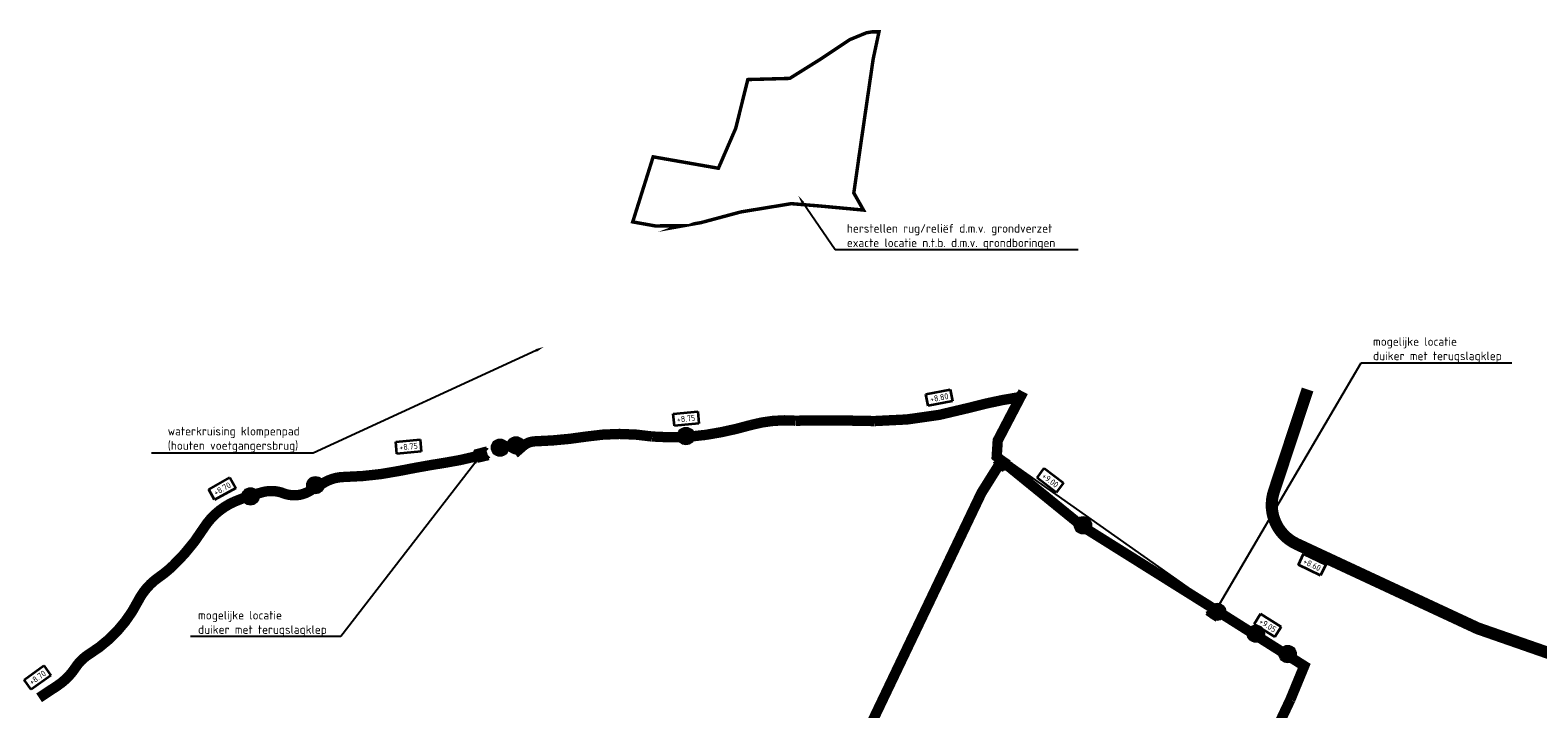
# Model space of a CAD drawing. Header units: metres. Extents: x 198187 to 205351, y 462241 to 466381.
# Tile 5 of 9: x 201510 to 202384, y 463270 to 463664. Entities that reach past the tile are written whole.
import ezdxf
from ezdxf import colors
from ezdxf.entities.mleader import LeaderData, LeaderLine
from ezdxf.math import Vec2, Vec3

# ---------------------------------------------------------------- set-up
doc = ezdxf.new("R2010")
doc.units = ezdxf.units.M
doc.linetypes.add('ACAD_ISO03W100', pattern=[30, 12, -18])
doc.linetypes.add('DASHED2', pattern=[0.375, 0.25, -0.125])
doc.layers.get('0').update_dxf_attribs({"lineweight": 25})
doc.layers.add('B-WE-GK-KADEMUUR-G', color=7, linetype='DASHED2', lineweight=18, true_color=0x464724, transparency=0.3)
doc.layers.add('B-WE-GK-KADEMUUR_HERSTEL-S', color=7, linetype='Continuous', lineweight=18, true_color=0xc7c700, transparency=0.3)
doc.layers.add('N-WE-GK-KADEMUUR-G', color=7, linetype='DASHED2', lineweight=35, true_color=0xc7c700)
doc.layers.add('X-N-PLAN OPHOGEN', color=7, linetype='ACAD_ISO03W100', lineweight=18, true_color=0x9c9c7c)
for name, color, linetype, lineweight in [('N-WE-GK-KADEMUUR-T35', 54, 'Continuous', 35), ('N-WE-RI-HWA_HULPSTUK-S', 158, 'Continuous', 50), ('X-XX-AL-T25', 7, 'Continuous', 25)]:
    doc.layers.add(name, color=color, linetype=linetype, lineweight=lineweight)
doc.styles.add('NLCS-ISO-M1000-T35', font='NLCS-ISO.ttf', dxfattribs={"height": 3.5})
doc.styles.add('NLCS-ISO-M2000-T25', font='NLCS-ISO.ttf', dxfattribs={"height": 5})

# ---------------------------------------------------------------- blocks, each defined once
blk = doc.blocks.new('SRI-HULP_KEERKLEP-SO')
at = {"ltscale": 0.1}
blk.add_hatch(color=256, dxfattribs=at).paths.add_polyline_path([(0, -1.37), (-0.11, -1.37), (-0.11, 1.37), (0, 1.37)])
for p, q in [((-2.41, 1.37), (-0.11, 0)), ((-0.11, 0), (-2.41, -1.37))]:
    blk.add_line(p, q)
for p, q in [((-2.41, -1.37), (-2.41, 1.37)), ((-0.11, -1.37), (-0.11, 1.37)), ((-0.11, 0), (0, 0)), ((0, -1.37), (0, 1.37))]:
    blk.add_line(p, q, dxfattribs=at)
at = {"ltscale": 0.1, "flags": 128}
blk.add_lwpolyline([(0, -1.37), (-0.11, -1.37), (-0.11, 1.37), (0, 1.37)], close=True, dxfattribs=at)
blk = doc.blocks.new('DOORSTEEK')
h = blk.add_hatch(color=256)
h.dxf.hatch_style = 1
edge = h.paths.add_edge_path()
edge.add_arc((0, 0), 5, 0, 360)
blk.add_circle((0, 0), 5)

msp = doc.modelspace()

# ---------------------------------------------------------------- linework, layer by layer
at = {"layer": 'B-WE-GK-KADEMUUR-G', "ltscale": 25, "const_width": 6, "flags": 128}
for points in [[(201790.95, 463418.31), (201795.77, 463422.53, -0.174221), (201803.03, 463425.39, 0.031439), (201832.79, 463428.16, -0.077995), (201870.85, 463428.16, 0.056696), (201901.9, 463429.13, 0.033247), (201928.16, 463434.89, -0.086228), (201953.87, 463437.34, -0.010343), (201999.7, 463437.13, 0.068488), (202055.52, 463445.06, -0.02887), (202083.29, 463450.93, 0.90473)], [(201515.36, 463276.61), (201525.9, 463283.56, 0.102984), (201536.5, 463294.21, -0.110521), (201544.46, 463301.98, 0.138071), (201572.76, 463332.75, -0.124326), (201584.69, 463346.46, 0.038918), (201592.99, 463353.23, 0.061728), (201610.78, 463375.01, -0.151761), (201628.89, 463390.51, -0.043096), (201645.52, 463396.03, -0.15272), (201657.05, 463395.24, 0.234652), (201672.3, 463396.61, -0.012138), (201681.29, 463401.82, -0.121324), (201692.14, 463404.71, 0.044844), (201723.97, 463408.17, -0.010688), (201751.76, 463413.13, 0.035691), (201775.2, 463418.53, 1.512609)]]:
    msp.add_lwpolyline(points, format="xyb", dxfattribs=at)
for points in [[(202085.87, 463454.15), (202071.11, 463425.87), (202070.5, 463416.46), (202120.35, 463375.89), (202192.69, 463330.54), (202248.78, 463295.09), (202240.73, 463275.5)], [(202073.27, 463414), (202061.67, 463395.5), (201997.65, 463261.39), (201973.48, 463220.32)], [(202240.73, 463275.5), (202206.79, 463203.61), (202158.34, 463099.91), (202097.72, 462975.33), (202057.35, 462890.62)]]:
    msp.add_lwpolyline(points, dxfattribs=at)
at = {"layer": 'N-WE-GK-KADEMUUR-G', "ltscale": 25, "const_width": 7, "flags": 128}
msp.add_lwpolyline([(202951.05, 463000.29), (202923.51, 463135.4, 0.418144), (202905.62, 463147.06), (202899.96, 463145.83, -0.169143), (202834.67, 463153.75), (202809.41, 463166.13, -0.078571), (202783.85, 463184.09), (202766.08, 463201.3, 0.200166), (202694.43, 463229.45), (202680.24, 463229.15, -0.065457), (202628.41, 463234.87), (202480.56, 463271.16), (202349.35, 463316.9), (202244.37, 463365.82, -0.380373), (202231.2, 463396.33), (202250.74, 463455.46)], format="xyb", dxfattribs=at)
at = {"layer": 'X-N-PLAN OPHOGEN', "ltscale": 0.3, "const_width": 2, "flags": 128}
msp.add_lwpolyline([(201909.18, 463583.78), (201919.21, 463606.95), (201926.21, 463635.23), (201950.52, 463635.9), (201968.51, 463647.15), (201985.39, 463658.4), (201994.95, 463662.34), (201998.32, 463662.9), (202002.26, 463662.9), (201998.89, 463647.15), (201994.75, 463618.72), (201990.73, 463590.98), (201987.67, 463569.43), (201993.28, 463559.52), (201968.3, 463561.86), (201951.45, 463563.24), (201922.2, 463558.45), (201899.23, 463552.28), (201884.41, 463549.64), (201886.56, 463550.46), (201872.6, 463550.32), (201859.5, 463552.66), (201871.34, 463590.41), (201909.18, 463583.78)], close=True, dxfattribs=at)

# ---------------------------------------------------------------- block references
at = {"layer": 'B-WE-GK-KADEMUUR_HERSTEL-S'}
msp.add_blockref('DOORSTEEK', (202239.19, 463301.98), dxfattribs=at)
at = {"layer": 'N-WE-RI-HWA_HULPSTUK-S', "xscale": 2.5, "yscale": 2.5, "zscale": 5, "rotation": 56.68763897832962}
for p in [(202075.09, 463415.41), (202198.37, 463328.62)]:
    msp.add_blockref('SRI-HULP_KEERKLEP-SO', p, dxfattribs=at)

# ---------------------------------------------------------------- texts
at = {"layer": 'N-WE-GK-KADEMUUR-T35', "insert": (202249.26, 463357.71), "char_height": 3.5, "attachment_point": 1, "rotation": 334.33787, "style": 'NLCS-ISO-M1000-T35', "bg_fill": 16, "box_fill_scale": 1.5, "bg_fill_color": 256, "bg_fill_transparency": 0}
msp.add_mtext('+8.60', dxfattribs=at)

# ---------------------------------------------------------------- next in the draw order: texts
at = {"layer": 'N-WE-GK-KADEMUUR-T35', "char_height": 3.5, "attachment_point": 1, "style": 'NLCS-ISO-M1000-T35', "bg_fill": 19, "box_fill_scale": 1.5, "bg_fill_color": 256, "bg_fill_transparency": 0}
for s, insert, rotation in [('+8.80', (202031.53, 463451.39), 11.01897), ('+8.75', (201884.89, 463439.74), 5.55212), ('+9.05', (202223.99, 463322.9), 328.21999), ('+8.70', (201509.13, 463286.66), 35.51481)]:
    msp.add_mtext(s, dxfattribs=dict(at, insert=insert, rotation=rotation))

# ---------------------------------------------------------------- next in the draw order: leaders
at = {"layer": 'X-XX-AL-T25'}
ml = msp.add_multileader_mtext('Standard', dxfattribs=at)
ml.set_content('herstellen rug/reliëf d.m.v. grondverzet\\Pexacte locatie n.t.b. d.m.v. grondboringen', color=256, style='NLCS-ISO-M2000-T25')
ml.set_leader_properties(color=256, linetype='ByLayer', lineweight=-1)
ml.build(insert=Vec2(0, 0))
ml.multileader.update_dxf_attribs({"text_left_attachment_type": 5, "text_right_attachment_type": 5, "dogleg_length": 5, "arrow_head_size": 5})
ctx = ml.context
ctx.base_point, ctx.char_height, ctx.arrow_head_size, ctx.landing_gap_size, ctx.plane_origin = Vec3(201981.83, 463536.57), 5, 5, 1.8, Vec3(201926.74, 463591.63)
ctx.left_attachment, ctx.right_attachment = 5, 5
notes = []
notes.append((ctx, [(0, (1, 1, 0), (201976.83, 463536.57), (1, 0), 5, [(0, [(201955.44, 463567.84)], 0, [])])]))
ctx.mtext.insert, ctx.mtext.flow_direction = Vec3(201983.63, 463551.4), 5
ctx.mtext.has_bg_fill, ctx.mtext.bg_color, ctx.mtext.bg_scale_factor, ctx.mtext.bg_transparency, ctx.mtext.use_window_bg_color = 1, -1027028792, 1.5, 0, 1
ml = msp.add_multileader_mtext('Standard', dxfattribs=at)
ml.set_content('waterkruising klompenpad\\P(houten voetgangersbrug)', color=256, style='NLCS-ISO-M2000-T25')
ml.set_leader_properties(color=256, linetype='ByLayer', lineweight=-1)
ml.build(insert=Vec2(0, 0))
ml.multileader.update_dxf_attribs({"text_left_attachment_type": 5, "text_right_attachment_type": 5, "dogleg_length": 5, "arrow_head_size": 5})
ctx = ml.context
ctx.base_point, ctx.char_height, ctx.arrow_head_size, ctx.landing_gap_size, ctx.plane_origin = Vec3(201588.15, 463418.47), 5, 5, 1.8, Vec3(201830.89, 463485.35)
ctx.left_attachment, ctx.right_attachment = 5, 5
notes.append((ctx, [(1, (1, 1, 0), (201674.25, 463418.47), (-1, 0), 5, [(0, [(201808, 463480.17)], 0, [])])]))
ctx.mtext.insert, ctx.mtext.flow_direction = Vec3(201589.95, 463433.8), 5
ctx.mtext.has_bg_fill, ctx.mtext.bg_color, ctx.mtext.bg_scale_factor, ctx.mtext.bg_transparency, ctx.mtext.use_window_bg_color = 1, -1027028792, 1.5, 0, 1
for ctx, leaders in notes:
    for number, flags, end, landing, length, lines in leaders:
        leader = LeaderData()
        leader.index, (leader.has_last_leader_line, leader.has_dogleg_vector, leader.attachment_direction) = number, flags
        leader.last_leader_point, leader.dogleg_vector, leader.dogleg_length = Vec3(end), Vec3(landing), length
        for number, points, colour, breaks in lines:
            line = LeaderLine()
            line.index, line.vertices, line.color, line.breaks = number, Vec3.list(points), colors.encode_raw_color(colour), breaks
            leader.lines.append(line)
        ctx.leaders.append(leader)

# ---------------------------------------------------------------- next in the draw order: block references
at = {"layer": 'B-WE-GK-KADEMUUR_HERSTEL-S'}
for p in [(201782.56, 463421.72), (201791.8, 463423.08), (201890.36, 463428.42), (202220.73, 463313.79)]:
    msp.add_blockref('DOORSTEEK', p, dxfattribs=at)
at = {"layer": 'N-WE-RI-HWA_HULPSTUK-S', "xscale": 2.499999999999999, "yscale": 2.499999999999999, "zscale": 5, "rotation": 104.1778767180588}
msp.add_blockref('SRI-HULP_KEERKLEP-SO', (201771.37, 463420.49), dxfattribs=at)

# ---------------------------------------------------------------- next in the draw order: leaders
at = {"layer": 'X-XX-AL-T25'}
ml = msp.add_multileader_mtext('Standard', dxfattribs=at)
ml.set_content('mogelijke locatie\\Pduiker met terugslagklep', color=256, style='NLCS-ISO-M2000-T25')
ml.set_leader_properties(color=256, linetype='ByLayer', lineweight=-1)
ml.build(insert=Vec2(0, 0))
ml.multileader.update_dxf_attribs({"text_left_attachment_type": 5, "text_right_attachment_type": 5, "dogleg_length": 5, "arrow_head_size": 5})
ctx = ml.context
ctx.base_point, ctx.char_height, ctx.arrow_head_size, ctx.landing_gap_size, ctx.plane_origin = Vec3(202286.87, 463470.96), 5, 5, 1.8, Vec3(202108.77, 463475.75)
ctx.left_attachment, ctx.right_attachment = 5, 5
notes = []
notes.append((ctx, [(0, (1, 1, 0), (202281.87, 463470.96), (1, 0), 5, [(1, [(202075.09, 463415.41), (202198.37, 463328.62)], 0, [])])]))
ctx.mtext.insert, ctx.mtext.flow_direction = Vec3(202288.67, 463485.79), 5
ctx.mtext.has_bg_fill, ctx.mtext.bg_color, ctx.mtext.bg_scale_factor, ctx.mtext.bg_transparency, ctx.mtext.use_window_bg_color = 1, -1027028792, 1.5, 0, 1
for ctx, leaders in notes:
    for number, flags, end, landing, length, lines in leaders:
        leader = LeaderData()
        leader.index, (leader.has_last_leader_line, leader.has_dogleg_vector, leader.attachment_direction) = number, flags
        leader.last_leader_point, leader.dogleg_vector, leader.dogleg_length = Vec3(end), Vec3(landing), length
        for number, points, colour, breaks in lines:
            line = LeaderLine()
            line.index, line.vertices, line.color, line.breaks = number, Vec3.list(points), colors.encode_raw_color(colour), breaks
            leader.lines.append(line)
        ctx.leaders.append(leader)

# ---------------------------------------------------------------- next in the draw order: block references
at = {"layer": 'B-WE-GK-KADEMUUR_HERSTEL-S'}
for p in [(202120.54, 463376.7), (202198.26, 463326.47)]:
    msp.add_blockref('DOORSTEEK', p, dxfattribs=at)

# ---------------------------------------------------------------- next in the draw order: texts
at = {"layer": 'N-WE-GK-KADEMUUR-T35', "insert": (202098.44, 463407.32), "char_height": 3.5, "attachment_point": 1, "rotation": 322.71685, "style": 'NLCS-ISO-M1000-T35', "bg_fill": 19, "box_fill_scale": 1.5, "bg_fill_color": 256, "bg_fill_transparency": 0}
msp.add_mtext('+9.00', dxfattribs=at)

# ---------------------------------------------------------------- next in the draw order: leaders
at = {"layer": 'X-XX-AL-T25'}
ml = msp.add_multileader_mtext('Standard', dxfattribs=at)
ml.set_content('mogelijke locatie\\Pduiker met terugslagklep', color=256, style='NLCS-ISO-M2000-T25')
ml.set_leader_properties(color=256, linetype='ByLayer', lineweight=-1)
ml.build(insert=Vec2(0, 0))
ml.multileader.update_dxf_attribs({"text_left_attachment_type": 5, "text_right_attachment_type": 5, "dogleg_length": 5, "arrow_head_size": 5})
ctx = ml.context
ctx.base_point, ctx.char_height, ctx.arrow_head_size, ctx.landing_gap_size, ctx.plane_origin = Vec3(201605.73, 463312.21), 5, 5, 1.8, Vec3(201478.19, 463316.13)
ctx.left_attachment, ctx.right_attachment = 5, 5
notes = []
notes.append((ctx, [(1, (1, 1, 0), (201690.33, 463312.21), (-1, 0), 5, [(1, [(201771.07, 463416.76)], 0, [])])]))
ctx.mtext.insert, ctx.mtext.flow_direction = Vec3(201607.53, 463327.04), 5
ctx.mtext.has_bg_fill, ctx.mtext.bg_color, ctx.mtext.bg_scale_factor, ctx.mtext.bg_transparency, ctx.mtext.use_window_bg_color = 1, -1027028792, 1.5, 0, 1
for ctx, leaders in notes:
    for number, flags, end, landing, length, lines in leaders:
        leader = LeaderData()
        leader.index, (leader.has_last_leader_line, leader.has_dogleg_vector, leader.attachment_direction) = number, flags
        leader.last_leader_point, leader.dogleg_vector, leader.dogleg_length = Vec3(end), Vec3(landing), length
        for number, points, colour, breaks in lines:
            line = LeaderLine()
            line.index, line.vertices, line.color, line.breaks = number, Vec3.list(points), colors.encode_raw_color(colour), breaks
            leader.lines.append(line)
        ctx.leaders.append(leader)

# ---------------------------------------------------------------- next in the draw order: block references
at = {"layer": 'B-WE-GK-KADEMUUR_HERSTEL-S'}
for p in [(201675.55, 463399.98), (201637.92, 463393.41)]:
    msp.add_blockref('DOORSTEEK', p, dxfattribs=at)

# ---------------------------------------------------------------- next in the draw order: texts
at = {"layer": 'N-WE-GK-KADEMUUR-T35', "char_height": 3.5, "attachment_point": 1, "style": 'NLCS-ISO-M1000-T35', "bg_fill": 19, "box_fill_scale": 1.5, "bg_fill_color": 256, "bg_fill_transparency": 0}
for s, insert, rotation in [('+8.75', (201724.01, 463423.52), 5.55212), ('+8.70', (201616.07, 463396.8), 29.14324)]:
    msp.add_mtext(s, dxfattribs=dict(at, insert=insert, rotation=rotation))

doc.saveas('drawing.dxf')
